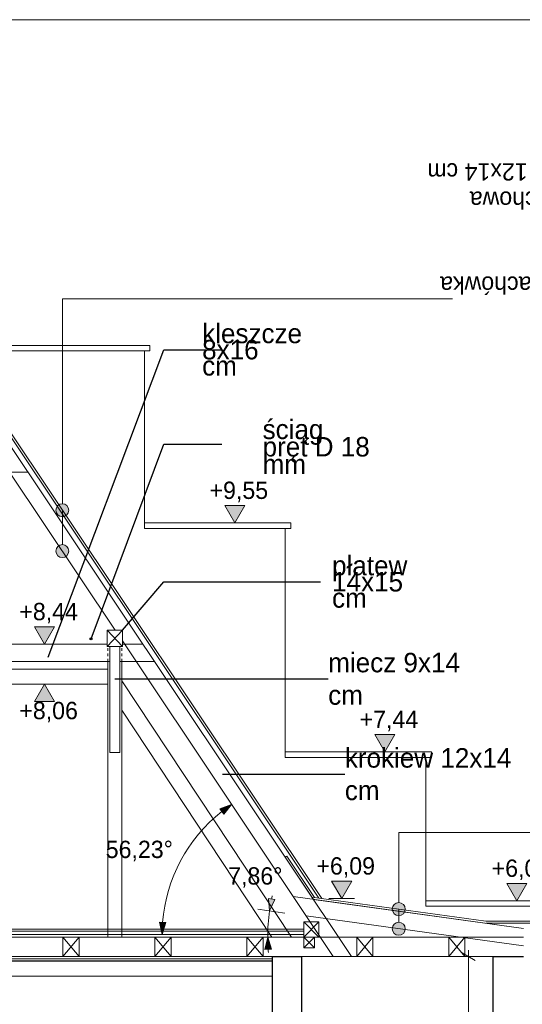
# Model space of a CAD drawing. Extents: x -623047 to -259286, y -27077 to 153279.
# Tile 20 of 190: x -542106 to -537462, y -7220 to 1873. Entities that reach past the tile are written whole.
import ezdxf

# ---------------------------------------------------------------- set-up
doc = ezdxf.new("R2010")
doc.units = 0
doc.header["$MEASUREMENT"] = 0
doc.linetypes.add('Hidden Line', pattern=[50, 25, -25])
for name, color, linetype, lineweight in [('0_Nr_Pióra__21', 7, 'Continuous', 9), ('0_Nr_Pióra__5', 7, 'Continuous', 13), ('ARCH TABELA_Nr_Pióra__21', 7, 'Continuous', 9), ('INWENT KONST. DREWNIANA_Nr_Pióra__21', 7, 'Continuous', 9), ('INWENT OPISY_Nr_Pióra__1', 7, 'Continuous', 25), ('INWENT OPISY_Nr_Pióra__21', 7, 'Continuous', 9), ('INWENT STROPY_Nr_Pióra__1', 7, 'Continuous', 25), ('INWENT WYMIARY_Nr_Pióra__21', 7, 'Continuous', 9), ('INWENT.ŚCIANY_Nr_Pióra__1', 7, 'Continuous', 25), ('INWENT.ŚCIANY_Nr_Pióra__21', 7, 'Continuous', 9), ('Inwentaryzacja Konst._Nr_Pióra__1', 7, 'Continuous', 25), ('Istniejące stropy_Nr_Pióra__21', 7, 'Continuous', 9)]:
    doc.layers.add(name, color=color, linetype=linetype, lineweight=lineweight)
doc.layers.add('INWENT OPISY', color=7, linetype='Continuous')
doc.layers.add('INWENT WYMIARY', color=7, linetype='Continuous')
doc.layers.add('INWENT.ŚCIANY_Nr_Pióra__2', color=7, linetype='Continuous', lineweight=13, true_color=0x7f7f7f)
doc.styles.add('GENERATED_STYLE_2', font='txt')
doc.styles.add('GENERATED_STYLE_4', font='txt')
doc.styles.add('GENERATED_STYLE_5', font='txt')
doc.dimstyles.new('GENERATED_STYLE__2', dxfattribs={"dimtxt": 160.000002, "dimasz": 91.2, "dimexe": 0.18, "dimexo": 0, "dimgap": 0.09, "dimtad": 1, "dimdec": 0, "dimlfac": 0.1, "dimzin": 0, "dimdsep": 46, "dimtxsty": 'GENERATED_STYLE_2', "dimblk": 'ARROWHEAD_2', "dimblk1": 'ARROWHEAD_2', "dimblk2": 'ARROWHEAD_2', "dimcen": 0.09, "dimclrd": 7, "dimclre": 7, "dimclrt": 7, "dimazin": 0, "dimtfac": 1, "dimtdec": 4, "dimtmove": 0, "dimatfit": 3, "dimfxl": 0, "dimtolj": 1, "dimtzin": 0, "dimarcsym": 0})
doc.dimstyles.new('GENERATED_STYLE__6', dxfattribs={"dimtxt": 160.000002, "dimasz": 110.144928, "dimexe": 0.18, "dimexo": 40, "dimgap": 0.09, "dimtad": 1, "dimtih": 1, "dimtoh": 1, "dimdec": 0, "dimzin": 0, "dimdsep": 46, "dimtxsty": 'GENERATED_STYLE_2', "dimblk": 'ARROWHEAD_5', "dimblk1": 'ARROWHEAD_5', "dimblk2": 'ARROWHEAD_5', "dimcen": 0.09, "dimclrd": 7, "dimclre": 7, "dimclrt": 7, "dimazin": 0, "dimtfac": 1, "dimtdec": 4, "dimtmove": 0, "dimatfit": 3, "dimfxl": 0, "dimtolj": 1, "dimtzin": 0, "dimarcsym": 0})
doc.dimstyles.new('GENERATED_STYLE__7', dxfattribs={"dimtxt": 0.18, "dimasz": 182.4, "dimexe": 0.18, "dimexo": 0.0625, "dimgap": 0.09, "dimtad": 0, "dimtih": 1, "dimtoh": 1, "dimdec": 4, "dimzin": 0, "dimdsep": 46, "dimcen": 0.09, "dimadec": 0, "dimazin": 0, "dimtfac": 1, "dimtdec": 4, "dimtmove": 0, "dimatfit": 3, "dimldrblk": 'ARROWHEAD_5', "dimfxl": 0, "dimtolj": 1, "dimtzin": 0, "dimarcsym": 0})

# ---------------------------------------------------------------- blocks, each defined once
blk = doc.blocks.new('Linia_91', base_point=(-538603, -6340.8))
at = {"layer": 'INWENT OPISY_Nr_Pióra__21', "linetype": 'Continuous'}
blk.add_hatch(color=256, dxfattribs=at).paths.add_polyline_path([(-538543, -6522.2), (-538547.6, -6499.3), (-538560.6, -6479.8), (-538580, -6466.8), (-538603, -6462.2), (-538626, -6466.8), (-538645.4, -6479.8), (-538658.4, -6499.3), (-538663, -6522.2), (-538658.4, -6545.2), (-538645.4, -6564.7), (-538626, -6577.7), (-538603, -6582.2), (-538580, -6577.7), (-538560.6, -6564.7), (-538547.6, -6545.2)], flags=0)
blk.add_line((-538603, -6340.8), (-538603, -6462.2), dxfattribs=at)
blk.add_circle((-538603, -6522.2), 60, dxfattribs=at)
blk = doc.blocks.new('Linia_92', base_point=(-538603, -5632.9))
at = {"layer": 'INWENT OPISY_Nr_Pióra__21', "linetype": 'Continuous'}
blk.add_hatch(color=256, dxfattribs=at).paths.add_polyline_path([(-538543, -6340.8), (-538547.6, -6317.8), (-538560.6, -6298.4), (-538580, -6285.4), (-538603, -6280.8), (-538626, -6285.4), (-538645.4, -6298.4), (-538658.4, -6317.8), (-538663, -6340.8), (-538658.4, -6363.8), (-538645.4, -6383.2), (-538626, -6396.2), (-538603, -6400.8), (-538580, -6396.2), (-538560.6, -6383.2), (-538547.6, -6363.8)], flags=0)
blk.add_line((-538603, -5632.9), (-538603, -6280.8), dxfattribs=at)
blk.add_circle((-538603, -6340.8), 60, dxfattribs=at)
blk = doc.blocks.new('Linia_107', base_point=(-541712, -2656.8))
at = {"layer": 'INWENT OPISY_Nr_Pióra__21', "linetype": 'Continuous'}
blk.add_hatch(color=256, dxfattribs=at).paths.add_polyline_path([(-541652, -3034.6), (-541656.5, -3011.7), (-541669.6, -2992.2), (-541689, -2979.2), (-541712, -2974.6), (-541734.9, -2979.2), (-541754.4, -2992.2), (-541767.4, -3011.7), (-541772, -3034.6), (-541767.4, -3057.6), (-541754.4, -3077), (-541734.9, -3090), (-541712, -3094.6), (-541689, -3090), (-541669.6, -3077), (-541656.5, -3057.6)], flags=0)
blk.add_line((-541712, -2656.8), (-541712, -2974.6), dxfattribs=at)
blk.add_circle((-541712, -3034.6), 60, dxfattribs=at)
blk = doc.blocks.new('Linia_108', base_point=(-541712, -705.8))
at = {"layer": 'INWENT OPISY_Nr_Pióra__21', "linetype": 'Continuous'}
blk.add_hatch(color=256, dxfattribs=at).paths.add_polyline_path([(-541652, -2656.8), (-541656.5, -2633.8), (-541669.6, -2614.4), (-541689, -2601.4), (-541712, -2596.8), (-541734.9, -2601.4), (-541754.4, -2614.4), (-541767.4, -2633.8), (-541772, -2656.8), (-541767.4, -2679.7), (-541754.4, -2699.2), (-541734.9, -2712.2), (-541712, -2716.8), (-541689, -2712.2), (-541669.6, -2699.2), (-541656.5, -2679.7)], flags=0)
blk.add_line((-541712, -705.8), (-541712, -2596.8), dxfattribs=at)
blk.add_circle((-541712, -2656.8), 60, dxfattribs=at)
blk = doc.blocks.new('Wymiary_8', base_point=(-537511.5, -6264.6))
at = {"layer": 'INWENT WYMIARY_Nr_Pióra__21', "linetype": 'Continuous'}
blk.add_hatch(color=256, dxfattribs=at).paths.add_polyline_path([(-537511.5, -6264.6), (-537604.3, -6104.6), (-537418.7, -6104.6)], flags=0)
for p, q in [((-537511.5, -6264.6), (-537604.3, -6104.6)), ((-537604.3, -6104.6), (-537418.7, -6104.6)), ((-537418.7, -6104.6), (-537511.5, -6264.6)), ((-537511.5, -6264.6), (-537631.5, -6264.6)), ((-537511.5, -6264.6), (-537391.5, -6264.6))]:
    blk.add_line(p, q, dxfattribs=at)
at = {"layer": 'INWENT WYMIARY_Nr_Pióra__21', "insert": (-537744.9, -6072.6), "char_height": 160, "attachment_point": 7, "style": 'GENERATED_STYLE_2'}
blk.add_mtext('{+6,07}', dxfattribs=at)
blk = doc.blocks.new('Wymiary_9', base_point=(-538731.7, -4889.6))
at = {"layer": 'INWENT WYMIARY_Nr_Pióra__21', "linetype": 'Continuous'}
blk.add_hatch(color=256, dxfattribs=at).paths.add_polyline_path([(-538731.7, -4889.6), (-538824.5, -4729.6), (-538638.9, -4729.6)], flags=0)
for p, q in [((-538731.7, -4889.6), (-538824.5, -4729.6)), ((-538824.5, -4729.6), (-538638.9, -4729.6)), ((-538638.9, -4729.6), (-538731.7, -4889.6)), ((-538731.7, -4889.6), (-538851.7, -4889.6)), ((-538731.7, -4889.6), (-538611.7, -4889.6))]:
    blk.add_line(p, q, dxfattribs=at)
at = {"layer": 'INWENT WYMIARY_Nr_Pióra__21', "insert": (-538965.1, -4697.6), "char_height": 160, "attachment_point": 7, "style": 'GENERATED_STYLE_2'}
blk.add_mtext('{+7,44}', dxfattribs=at)
blk = doc.blocks.new('Wymiary_10', base_point=(-540118.4, -2774.6))
at = {"layer": 'INWENT WYMIARY_Nr_Pióra__21', "linetype": 'Continuous'}
blk.add_hatch(color=256, dxfattribs=at).paths.add_polyline_path([(-540118.4, -2774.6), (-540211.2, -2614.6), (-540025.6, -2614.6)], flags=0)
for p, q in [((-540118.4, -2774.6), (-540211.2, -2614.6)), ((-540211.2, -2614.6), (-540025.6, -2614.6)), ((-540025.6, -2614.6), (-540118.4, -2774.6)), ((-540118.4, -2774.6), (-540238.4, -2774.6)), ((-540118.4, -2774.6), (-539998.4, -2774.6))]:
    blk.add_line(p, q, dxfattribs=at)
at = {"layer": 'INWENT WYMIARY_Nr_Pióra__21', "insert": (-540351.9, -2582.6), "char_height": 160, "attachment_point": 7, "style": 'GENERATED_STYLE_2'}
blk.add_mtext('{+9,55}', dxfattribs=at)
blk = doc.blocks.new('Wymiary_11', base_point=(-541876.1, -3894.6))
at = {"layer": 'INWENT WYMIARY_Nr_Pióra__21', "linetype": 'Continuous'}
blk.add_hatch(color=256, dxfattribs=at).paths.add_polyline_path([(-541876.1, -3894.6), (-541968.9, -3734.6), (-541783.3, -3734.6)], flags=0)
for p, q in [((-541876.1, -3894.6), (-541968.9, -3734.6)), ((-541968.9, -3734.6), (-541783.3, -3734.6)), ((-541783.3, -3734.6), (-541876.1, -3894.6)), ((-541876.1, -3894.6), (-541996.1, -3894.6)), ((-541876.1, -3894.6), (-541756.1, -3894.6))]:
    blk.add_line(p, q, dxfattribs=at)
at = {"layer": 'INWENT WYMIARY_Nr_Pióra__21', "insert": (-542109.5, -3702.6), "char_height": 160, "attachment_point": 7, "style": 'GENERATED_STYLE_2'}
blk.add_mtext('{+8,44}', dxfattribs=at)
blk = doc.blocks.new('Wymiary_125', base_point=(-539130.8, -6243.5))
at = {"layer": 'INWENT WYMIARY_Nr_Pióra__21', "linetype": 'Continuous'}
blk.add_hatch(color=256, dxfattribs=at).paths.add_polyline_path([(-539130.8, -6243.5), (-539223.6, -6083.5), (-539038, -6083.5)], flags=0)
for p, q in [((-539130.8, -6243.5), (-539223.6, -6083.5)), ((-539223.6, -6083.5), (-539038, -6083.5)), ((-539038, -6083.5), (-539130.8, -6243.5)), ((-539130.8, -6243.5), (-539250.8, -6243.5)), ((-539130.8, -6243.5), (-539010.8, -6243.5))]:
    blk.add_line(p, q, dxfattribs=at)
at = {"layer": 'INWENT WYMIARY_Nr_Pióra__21', "insert": (-539364.3, -6051.5), "char_height": 160, "attachment_point": 7, "style": 'GENERATED_STYLE_2'}
blk.add_mtext('{+6,09}', dxfattribs=at)
blk = doc.blocks.new('Wymiary_145', base_point=(-541876.1, -4264.6))
at = {"layer": 'INWENT WYMIARY_Nr_Pióra__21', "linetype": 'Continuous'}
blk.add_hatch(color=256, dxfattribs=at).paths.add_polyline_path([(-541876.1, -4264.6), (-541968.9, -4424.6), (-541783.3, -4424.6)], flags=0)
for p, q in [((-541876.1, -4264.6), (-541996.1, -4264.6)), ((-541876.1, -4264.6), (-541968.9, -4424.6)), ((-541876.1, -4264.6), (-541756.1, -4264.6)), ((-541783.3, -4424.6), (-541876.1, -4264.6)), ((-541968.9, -4424.6), (-541783.3, -4424.6))]:
    blk.add_line(p, q, dxfattribs=at)
at = {"layer": 'INWENT WYMIARY_Nr_Pióra__21', "insert": (-542109.5, -4616.6), "char_height": 160, "attachment_point": 7, "style": 'GENERATED_STYLE_2'}
blk.add_mtext('{+8,06}', dxfattribs=at)
blk = doc.blocks.new('*D1158')
at = {"layer": 'INWENT WYMIARY_Nr_Pióra__21', "linetype": 'Continuous'}
for p, q in [((-537958.1, -6779.6), (-537958.1, -6720.9)), ((-537868.1, -6779.6), (-538048.1, -6779.6)), ((-537898.1, -6814.3), (-538018.1, -6745)), ((-537958.1, -8789.6), (-537958.1, -6779.6)), ((-537868.1, -8789.6), (-538048.1, -8789.6)), ((-538018.1, -8755), (-537898.1, -8824.3))]:
    blk.add_line(p, q, dxfattribs=at)
at = {"layer": 'INWENT WYMIARY_Nr_Pióra__21', "char_height": 160, "attachment_point": 7, "rotation": 90, "style": 'GENERATED_STYLE_2'}
for s, insert in [('{201}', (-537990.1, -7938.2)), ('{22}', (-537990.1, -9249.1)), ('{267}', (-537990.1, -10600.6))]:
    blk.add_mtext(s, dxfattribs=dict(at, insert=insert))
blk = doc.blocks.new('ARROWHEAD_2')
at = {"color": 0, "linetype": 'Continuous', "lineweight": 0}
for p, q in [((0, 0), (-1, 0)), ((-0.378, -0.655), (0.378, 0.655))]:
    blk.add_line(p, q, dxfattribs=at)
blk = doc.blocks.new('*D1401')
at = {"layer": '0_Nr_Pióra__5', "linetype": 'Continuous'}
for points in [[(-544968.5, -5601.7), (-544860.6, -5644.2), (-544896.3, -5692.5)], [(-544448.6, -6574.6), (-544484, -6464.2), (-544424, -6461.3)]]:
    blk.add_hatch(color=256, dxfattribs=at).paths.add_polyline_path(points, flags=0)
for p, q in [((-544968.5, -5601.7), (-544860.6, -5644.2)), ((-544968.5, -5601.7), (-544896.3, -5692.5)), ((-544860.6, -5644.2), (-544896.3, -5692.5)), ((-544484, -6464.2), (-544424, -6461.3)), ((-544448.6, -6574.6), (-544484, -6464.2)), ((-544448.6, -6574.6), (-544424, -6461.3))]:
    blk.add_line(p, q, dxfattribs=at)
blk.add_arc((-545618.9, -6574.6), 1170.3, 5.48357, 50.75, dxfattribs=at)
at = {"layer": '0_Nr_Pióra__21', "insert": (-544445.6, -6027.7), "char_height": 160, "attachment_point": 7, "style": 'GENERATED_STYLE_2'}
blk.add_mtext('{56,23°}', dxfattribs=at)
blk = doc.blocks.new('ARROWHEAD_5')
at = {"color": 0, "linetype": 'Continuous', "lineweight": 0}
blk.add_line((0, 0), (-1, 0), dxfattribs=at)
blk.add_solid([(-1, 0.2679), (0, 0), (-1, -0.2679), (-1, 0.2679)], dxfattribs=at)
blk = doc.blocks.new('*D1402')
at = {"layer": '0_Nr_Pióra__5', "linetype": 'Continuous'}
for points in [[(-540147.8, -5374.2), (-540220.7, -5464.2), (-540256, -5415.7)], [(-540789.2, -6574.6), (-540814.9, -6461.6), (-540754.9, -6463.9)]]:
    blk.add_hatch(color=256, dxfattribs=at).paths.add_polyline_path(points, flags=0)
for p, q in [((-540147.8, -5374.2), (-540256, -5415.7)), ((-540220.7, -5464.2), (-540256, -5415.7)), ((-540147.8, -5374.2), (-540220.7, -5464.2)), ((-540789.2, -6574.6), (-540814.9, -6461.6)), ((-540814.9, -6461.6), (-540754.9, -6463.9)), ((-540789.2, -6574.6), (-540754.9, -6463.9))]:
    blk.add_line(p, q, dxfattribs=at)
blk.add_arc((-539345.2, -6574.6), 1444.1, 128.20984, 175.55659, dxfattribs=at)
at = {"layer": '0_Nr_Pióra__21', "insert": (-541311.1, -5898.7), "char_height": 160, "attachment_point": 7, "style": 'GENERATED_STYLE_2'}
blk.add_mtext('{56,23°}', dxfattribs=at)
blk = doc.blocks.new('*D1403')
at = {"layer": '0_Nr_Pióra__5', "linetype": 'Continuous'}
for points in [[(-539797.4, -6357.3), (-539808.2, -6241.9), (-539749.1, -6252)], [(-539814.1, -6599.6), (-539780.6, -6710.6), (-539840.5, -6712.5)]]:
    blk.add_hatch(color=256, dxfattribs=at).paths.add_polyline_path(points, flags=0)
for p, q in [((-539797.4, -6357.3), (-539808.2, -6241.9)), ((-539808.2, -6241.9), (-539749.1, -6252)), ((-539797.4, -6357.3), (-539749.1, -6252)), ((-539657.3, -6376.7), (-539905.1, -6342.5)), ((-539922.8, -6599.6), (-539542, -6599.6)), ((-539814.1, -6599.6), (-539840.5, -6712.5)), ((-539814.1, -6599.6), (-539780.6, -6710.6)), ((-539780.6, -6710.6), (-539840.5, -6712.5))]:
    blk.add_line(p, q, dxfattribs=at)
for start, end in [(167.57594, 168.51627), (172.1383, 180), (183.62203, 184.56236)]:
    blk.add_arc((-538042.7, -6599.6), 1771.4, start, end, dxfattribs=at)
at = {"layer": '0_Nr_Pióra__21', "insert": (-540179.9, -6144), "char_height": 160, "attachment_point": 7, "style": 'GENERATED_STYLE_2'}
blk.add_mtext('{7,86°}', dxfattribs=at)

msp = doc.modelspace()

# ---------------------------------------------------------------- linework, layer by layer
at = {"layer": 'ARCH TABELA_Nr_Pióra__21', "linetype": 'Continuous'}
msp.add_line((-571783, 1872.9), (-531033, 1872.9), dxfattribs=at)
at = {"layer": 'INWENT KONST. DREWNIANA_Nr_Pióra__21', "linetype": 'Continuous'}
for p, q in [((-542482, -1505), (-539313.9, -6243.5)), ((-542482, -1541), (-539340.6, -6239.6)), ((-542482, -1631), (-539039.7, -6779.6)), ((-542932.5, -2304.6), (-542031.6, -2304.6)), ((-542200.1, -2304.6), (-541223.9, -3764.6)), ((-541157, -3764.6), (-541297, -3764.6)), ((-541297, -3764.6), (-541297, -3914.6)), ((-541297, -3914.6), (-541157, -3764.6)), ((-541157, -3914.6), (-541297, -3764.6)), ((-541157, -3914.6), (-541157, -3764.6)), ((-543667, -3894.6), (-541297, -3894.6)), ((-541157, -3864.6), (-539208.1, -6779.6)), ((-541157, -3894.6), (-540968.6, -3894.6)), ((-541297, -3914.6), (-541157, -3914.6)), ((-541272, -4894.6), (-541272, -3914.6)), ((-541272, -3914.6), (-541182, -3914.6)), ((-541182, -3914.6), (-541182, -4894.6)), ((-543692, -4054.6), (-541272, -4054.6)), ((-541292, -6599.6), (-541292, -4054.6)), ((-541182, -4054.6), (-540861.6, -4054.6)), ((-541162, -6599.6), (-541162, -4054.6)), ((-543672, -4124.6), (-541292, -4124.6)), ((-543672, -4264.6), (-541292, -4264.6)), ((-539595.6, -6599.6), (-541162, -4232.8)), ((-539775.5, -6599.6), (-541162, -4504.6)), ((-541272, -4894.6), (-541182, -4894.6)), ((-537452, -6519.4), (-539579.2, -6224.6)), ((-537452, -6681.2), (-539459.2, -6404)), ((-534641.4, -6451.9), (-537798.7, -6451.9)), ((-539482, -6524.6), (-545482, -6524.6)), ((-539482, -6544.6), (-545482, -6544.6)), ((-539342, -6459.6), (-539482, -6459.6)), ((-539482, -6459.6), (-539482, -6599.6)), ((-539482, -6599.6), (-539342, -6459.6)), ((-539342, -6599.6), (-539482, -6459.6)), ((-539342, -6599.6), (-539342, -6459.6)), ((-534641.4, -6471.9), (-537795.2, -6471.9)), ((-545482, -6574.6), (-539482, -6574.6)), ((-545482, -6599.6), (-539482, -6599.6)), ((-541707, -6599.6), (-541707, -6779.6)), ((-541557, -6599.6), (-541707, -6599.6)), ((-541557, -6599.6), (-541707, -6779.6)), ((-541557, -6779.6), (-541707, -6599.6)), ((-541557, -6779.6), (-541557, -6599.6)), ((-540857, -6599.6), (-540857, -6779.6)), ((-540707, -6599.6), (-540857, -6599.6)), ((-540707, -6599.6), (-540857, -6779.6)), ((-540707, -6779.6), (-540857, -6599.6)), ((-540707, -6779.6), (-540707, -6599.6)), ((-540007, -6779.6), (-540007, -6599.6)), ((-540007, -6599.6), (-539857, -6599.6)), ((-540007, -6599.6), (-539857, -6779.6)), ((-540007, -6779.6), (-539857, -6599.6)), ((-539857, -6599.6), (-539857, -6779.6)), ((-539482, -6599.6), (-539342, -6599.6)), ((-539482, -6599.6), (-539482, -6699.6)), ((-539382, -6599.6), (-539482, -6599.6)), ((-539482, -6599.6), (-539382, -6699.6)), ((-539482, -6699.6), (-539382, -6599.6)), ((-539382, -6699.6), (-539382, -6599.6)), ((-539342, -6599.6), (-537452, -6599.6)), ((-538992, -6779.6), (-538992, -6599.6)), ((-538992, -6599.6), (-538842, -6599.6)), ((-538992, -6599.6), (-538842, -6779.6)), ((-538992, -6779.6), (-538842, -6599.6)), ((-538842, -6599.6), (-538842, -6779.6)), ((-538142, -6779.6), (-538142, -6599.6)), ((-538142, -6599.6), (-537992, -6599.6)), ((-538142, -6599.6), (-537992, -6779.6)), ((-538142, -6779.6), (-537992, -6599.6)), ((-537992, -6599.6), (-537992, -6779.6)), ((-539482, -6699.6), (-539382, -6699.6)), ((-545756, -6779.6), (-537452, -6779.6)), ((-541707, -6779.6), (-541557, -6779.6)), ((-540857, -6779.6), (-540707, -6779.6)), ((-539857, -6779.6), (-540007, -6779.6)), ((-538842, -6779.6), (-538992, -6779.6)), ((-537992, -6779.6), (-538142, -6779.6))]:
    msp.add_line(p, q, dxfattribs=at)
at = {"layer": 'INWENT KONST. DREWNIANA_Nr_Pióra__21', "linetype": 'Hidden Line'}
for p, q in [((-541292, -4054.6), (-541292, -3914.6)), ((-541162, -4054.6), (-541162, -3914.6))]:
    msp.add_line(p, q, dxfattribs=at)
at = {"layer": 'INWENT OPISY_Nr_Pióra__21', "linetype": 'Continuous'}
for p, q in [((-538106.8, -705.8), (-541712, -705.8)), ((-533866.9, -5632.9), (-538603, -5632.9))]:
    msp.add_line(p, q, dxfattribs=at)
at = {"layer": 'INWENT STROPY_Nr_Pióra__1', "linetype": 'Continuous'}
for p, q in [((-539772, -6779.6), (-539502, -6779.6)), ((-537732, -6779.6), (-537452, -6779.6)), ((-545182, -6819.6), (-539772, -6819.6))]:
    msp.add_line(p, q, dxfattribs=at)
at = {"layer": 'INWENT.ŚCIANY_Nr_Pióra__1', "linetype": 'Continuous'}
for p, q in [((-539772, -6779.6), (-539772, -11679.6)), ((-539502, -6779.6), (-539502, -11679.6)), ((-537732, -11679.6), (-537732, -6779.6))]:
    msp.add_line(p, q, dxfattribs=at)
at = {"layer": 'INWENT.ŚCIANY_Nr_Pióra__2', "linetype": 'Continuous'}
for p, q in [((-540902, -1136.1), (-544072, -1136.1)), ((-540902, -1136.1), (-540902, -1186.1)), ((-540902, -1186.1), (-544072, -1186.1)), ((-540952, -1186.1), (-540952, -2824.6)), ((-539602, -2774.6), (-540952, -2774.6)), ((-539602, -2824.6), (-539602, -2774.6)), ((-539602, -2824.6), (-540952, -2824.6)), ((-539652, -4939.6), (-539652, -2824.6)), ((-538302, -4889.6), (-539652, -4889.6)), ((-538302, -4939.6), (-538302, -4889.6)), ((-538302, -4939.6), (-539652, -4939.6)), ((-538352, -6314.6), (-538352, -4939.6)), ((-537002, -6264.6), (-538352, -6264.6)), ((-537002, -6314.6), (-538352, -6314.6))]:
    msp.add_line(p, q, dxfattribs=at)
at = {"layer": 'INWENT.ŚCIANY_Nr_Pióra__21', "linetype": 'Continuous'}
for p, q in [((-539637, -5850.3), (-539653.6, -5861.4)), ((-539392.3, -6252.2), (-539653.6, -5861.4)), ((-539380.7, -6233.7), (-539637, -5850.3)), ((-537798.7, -6451.9), (-539407.3, -6229.7)), ((-539392.3, -6252.2), (-537452, -6519.9)), ((-539772, -6959.6), (-545182, -6959.6))]:
    msp.add_line(p, q, dxfattribs=at)
at = {"layer": 'Inwentaryzacja Konst._Nr_Pióra__1', "linetype": 'Continuous'}
msp.add_circle((-541447, -3844.6), 9, dxfattribs=at)
at = {"layer": 'Istniejące stropy_Nr_Pióra__21', "linetype": 'Continuous'}
msp.add_line((-545182, -6799.6), (-539772, -6799.6), dxfattribs=at)

# ---------------------------------------------------------------- block references
at = {"layer": 'INWENT OPISY', "linetype": 'Continuous'}
for name, p in [('Linia_108', (-541712, -705.8)), ('Linia_107', (-541712, -2656.8)), ('Linia_92', (-538603, -5632.9)), ('Linia_91', (-538603, -6340.8))]:
    msp.add_blockref(name, p, dxfattribs=at)
at = {"layer": 'INWENT WYMIARY', "linetype": 'Continuous'}
for name, p in [('Wymiary_10', (-540118.4, -2774.6)), ('Wymiary_11', (-541876.1, -3894.6)), ('Wymiary_145', (-541876.1, -4264.6)), ('Wymiary_9', (-538731.7, -4889.6)), ('Wymiary_125', (-539130.8, -6243.5)), ('Wymiary_8', (-537511.5, -6264.6))]:
    msp.add_blockref(name, p, dxfattribs=at)

# ---------------------------------------------------------------- texts
at = {"layer": 'INWENT OPISY_Nr_Pióra__1', "linetype": 'Continuous', "insert": (-535735.5, -658.5), "char_height": 160, "width": 4900.628, "attachment_point": 1, "rotation": 180, "line_spacing_factor": 0.980801, "style": 'GENERATED_STYLE_5'}
msp.add_mtext('{  1 cm   - blachodachówka\\P  5 cm   - łaty\\P             - kątrłaty\\P             - folia dachowa\\P14 cm   - krokwie 12x14 cm}', dxfattribs=at)
at = {"layer": 'INWENT OPISY_Nr_Pióra__21', "linetype": 'Continuous', "char_height": 180, "attachment_point": 4, "style": 'GENERATED_STYLE_4'}
for s, insert, width, line_spacing_factor in [('{kleszcze\\P8x16 cm}', (-540420.1, -1175.3), 801.318, 0.498268), ('{ściąg\\Ppręt D 18 mm}', (-539861.5, -2070.7), 1257.04, 0.536109), ('{płatew\\P14x15 cm}', (-539219.6, -3318.8), 901.271, 0.498268)]:
    msp.add_mtext(s, dxfattribs=dict(at, insert=insert, width=width, line_spacing_factor=line_spacing_factor))
for s, insert, width in [('{miecz 9x14 cm}', (-539255.2, -4215.1), 1387.49), ('{krokiew 12x14 cm}', (-539101.6, -5095.4), 1665.32)]:
    msp.add_mtext(s, dxfattribs=dict(at, insert=insert, width=width))

# ---------------------------------------------------------------- dimensions: what is measured, and where the dimension line sits
at = {"linetype": 'Continuous'}
for base, center, p1, p2, picture, middle in [((-540618.8, -5894.1), (-539345.2, -6574.6), (-541157, -3864.6), (-545482, -6574.6), '*D1402', (-540993.6, -5818.7)), ((-544586.8, -6023.1), (-545618.9, -6574.6), (-543934.1, -4054.6), (-539482, -6574.6), '*D1401', (-544128.2, -5947.7)), ((-539809.9, -6478.2), (-538042.7, -6599.6), (-539459.2, -6404), (-539342, -6599.6), '*D1403', (-539923.2, -6064))]:
    dim = msp.add_angular_dim_3p(base=base, center=center, p1=p1, p2=p2, dimstyle='GENERATED_STYLE__6', dxfattribs=at)
    dim.commit()
    dim.dimension.update_dxf_attribs({"geometry": picture, "text_midpoint": middle, "dimtype": 165})
at = {"layer": 'INWENT WYMIARY', "linetype": 'Continuous'}
dim = msp.add_linear_dim(base=(-537958.1, -11679.6), p1=(-537866.3, -8789.6), p2=(-537894.2, -6779.6), angle=90, dimstyle='GENERATED_STYLE__2', dxfattribs=at)
dim.commit()
dim.dimension.update_dxf_attribs({"geometry": '*D1158', "text_midpoint": (-538070.1, -7756.1)})

# ---------------------------------------------------------------- leaders
at = {"layer": 'INWENT OPISY_Nr_Pióra__21', "linetype": 'Continuous', "annotation_type": 0, "has_hookline": 1}
for points, hookline_direction, text_width in [([(-541843.4, -4013), (-540774.7, -1174.8), (-540239.2, -1174.8)], 1, 1054.3), ([(-541447, -3844.6), (-540774.7, -2045.8), (-540239.2, -2045.8)], 1, 951.4), ([(-541157, -3764.6), (-540774.7, -3318.2), (-539327.2, -3318.2)], 1, 865.7), ([(-541227, -4214.9), (-539255.3, -4215.1)], 0, 1191.4), ([(-540232.6, -5095.2), (-539101.7, -5095.4)], 0, 1337.1)]:
    msp.add_leader(points, dimstyle='GENERATED_STYLE__7', dxfattribs=dict(at, hookline_direction=hookline_direction, text_width=text_width))

doc.saveas('drawing.dxf')
